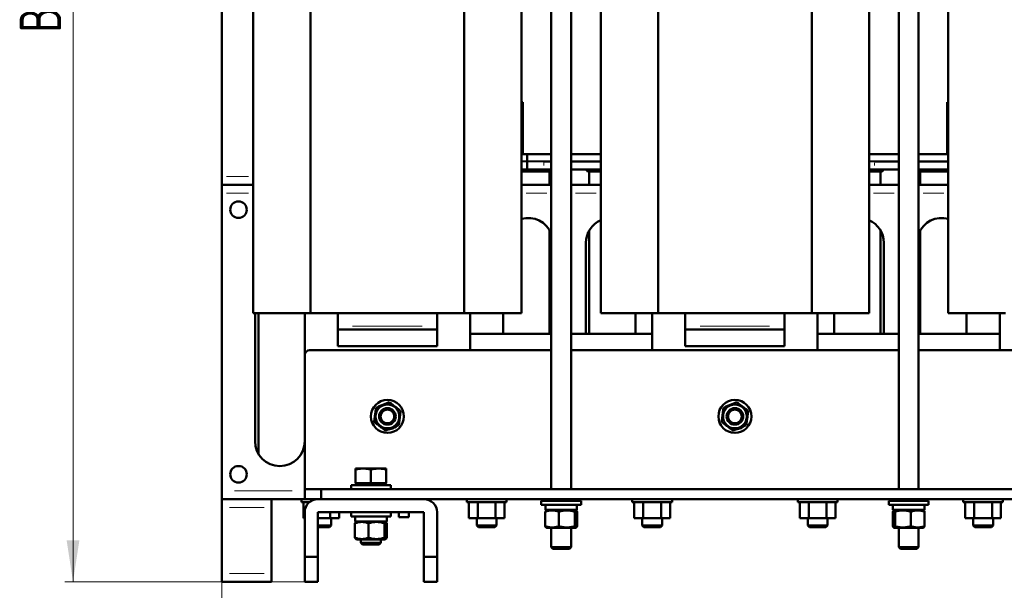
# Model space of a CAD drawing. Header units: millimetres. Extents: x 0 to 1498, y 0 to 2100.
# Tile 3 of 7: x 363 to 958, y 466 to 811. Entities that reach past the tile are written whole.
import ezdxf

# ---------------------------------------------------------------- set-up
doc = ezdxf.new("R2010")
doc.units = ezdxf.units.MM
doc.header["$LTSCALE"] = 5
doc.linetypes.add('SLD-Сплошная', pattern=[0])
doc.styles.add('SLDTEXTSTYLE0', font='TXT', dxfattribs={"width": 0.7})
doc.styles.add('SLDTEXTSTYLE1', font='TXT', dxfattribs={"width": 0.7, "bigfont": 'bigfont'})
doc.dimstyles.new('SLDDIMSTYLE0', dxfattribs={"dimtxt": 25, "dimasz": 25, "dimexe": 0, "dimexo": 0.0625, "dimgap": 6.25, "dimtad": 2, "dimdec": 1, "dimrnd": 1e-09, "dimzin": 12, "dimdsep": 46, "dimtxsty": 'SLDTEXTSTYLE0', "dimsah": 1, "dimcen": 0.09, "dimadec": 0, "dimazin": 3, "dimtfac": 1, "dimtdec": 3, "dimtofl": 0, "dimtmove": 0, "dimatfit": 3, "dimfxl": 1, "dimfrac": 2, "dimtolj": 1, "dimtzin": 12, "dimarcsym": 0})

# ---------------------------------------------------------------- blocks, each defined once
blk = doc.blocks.new('_D')
at = {"color": 7, "linetype": 'SLD-Сплошная', "lineweight": 0}
for p, q in [((1107.76, 732.47), (1107.76, 375.78)), ((484.78, 710.73), (484.78, 375.78)), ((484.78, 380.78), (1107.76, 380.78))]:
    blk.add_line(p, q, dxfattribs=at)
at = {"color": 7, "linetype": 'SLD-Сплошная', "lineweight": 18}
for points in [[(484.78, 380.78), (509.78, 376.94), (509.78, 384.63)], [(1107.76, 380.78), (1082.76, 384.63), (1082.76, 376.94)]]:
    blk.add_solid(points, dxfattribs=at)
at = {"color": 7, "linetype": 'SLD-Сплошная', "lineweight": 18, "insert": (786.5, 413.01), "char_height": 25, "attachment_point": 1, "style": 'SLDTEXTSTYLE1'}
blk.add_mtext('Ш', dxfattribs=at)
blk = doc.blocks.new('_D_1')
at = {"color": 7, "linetype": 'SLD-Сплошная', "lineweight": 0}
for p, q in [((659.73, 1150.78), (389.78, 1150.78)), ((394.78, 470.78), (394.78, 1150.78)), ((534.73, 470.78), (389.78, 470.78))]:
    blk.add_line(p, q, dxfattribs=at)
at = {"color": 7, "linetype": 'SLD-Сплошная', "lineweight": 18}
for points in [[(394.78, 1150.78), (390.94, 1125.78), (398.63, 1125.78)], [(394.78, 470.78), (398.63, 495.78), (390.94, 495.78)]]:
    blk.add_solid(points, dxfattribs=at)
at = {"color": 7, "linetype": 'SLD-Сплошная', "lineweight": 18, "insert": (362.56, 802.78), "char_height": 25, "attachment_point": 1, "rotation": 90, "style": 'SLDTEXTSTYLE1'}
blk.add_mtext('В', dxfattribs=at)

msp = doc.modelspace()

# ---------------------------------------------------------------- linework, layer by layer
at = {"color": 7, "linetype": 'SLD-Сплошная', "lineweight": 50}
for p, q in [((683.78, 1120.78), (683.78, 526.78)), ((695.78, 526.78), (695.78, 1120.78)), ((893.78, 1120.78), (893.78, 526.78)), ((905.78, 526.78), (905.78, 1120.78)), ((503.67, 1008.28), (503.67, 633.28)), ((538.38, 633.28), (538.38, 1008.28)), ((631.19, 1008.28), (631.19, 633.28)), ((665.9, 633.28), (665.9, 1008.28)), ((713.67, 1008.28), (713.67, 633.28)), ((748.38, 633.28), (748.38, 1008.28)), ((841.19, 1008.28), (841.19, 633.28)), ((875.9, 633.28), (875.9, 1008.28)), ((923.67, 1008.28), (923.67, 633.28)), ((484.78, 715.78), (484.78, 825.78)), ((665.9, 760.88), (666.53, 760.88)), ((666.53, 760.88), (666.53, 743.88)), ((923.03, 760.88), (923.67, 760.88)), ((923.03, 760.88), (923.03, 743.88)), ((666.53, 743.88), (665.9, 743.88)), ((666.53, 743.88), (666.53, 733.38)), ((923.67, 743.88), (923.03, 743.88)), ((923.03, 743.88), (923.03, 733.38)), ((666.53, 733.38), (665.9, 733.38)), ((666.53, 733.38), (666.53, 729.35)), ((923.67, 733.38), (923.03, 733.38)), ((923.03, 733.38), (923.03, 729.35)), ((683.78, 729.35), (665.9, 729.35)), ((669.23, 729.35), (665.9, 729.35)), ((669.23, 725.02), (669.23, 729.35)), ((713.67, 729.35), (695.78, 729.35)), ((893.78, 729.35), (875.9, 729.35)), ((923.67, 729.35), (905.78, 729.35)), ((679.24, 725.02), (665.9, 725.04)), ((665.9, 720.02), (669.23, 720.02)), ((669.23, 720.02), (669.23, 725.02)), ((669.23, 720.04), (679.24, 720.02)), ((669.23, 720.02), (679.23, 720.02)), ((683.78, 725.02), (679.23, 725.02)), ((679.23, 720.02), (683.78, 720.02)), ((713.67, 725.02), (695.78, 725.02)), ((695.78, 720.02), (713.67, 720.02)), ((705.28, 720.02), (705.28, 719.78)), ((879.24, 725.02), (875.9, 725.03)), ((875.9, 720.03), (879.24, 720.02)), ((875.9, 720.02), (879.23, 720.02)), ((893.78, 725.02), (879.23, 725.02)), ((879.23, 720.02), (893.78, 720.02)), ((884.28, 719.78), (884.28, 720.02)), ((923.67, 725.02), (905.78, 725.02)), ((905.78, 720.02), (923.67, 720.02)), ((484.78, 710.78), (484.78, 715.78)), ((665.78, 718.78), (683.28, 718.78)), ((682.78, 710.78), (682.78, 718.78)), ((706.28, 718.78), (713.67, 718.78)), ((706.78, 718.78), (706.78, 710.78)), ((875.9, 718.78), (883.28, 718.78)), ((882.78, 710.78), (882.78, 718.78)), ((906.28, 718.78), (923.78, 718.78)), ((906.78, 718.78), (906.78, 710.78)), ((484.78, 710.78), (503.67, 710.78)), ((484.78, 710.78), (484.78, 705.78)), ((683.78, 710.78), (665.9, 710.78)), ((713.67, 710.78), (695.78, 710.78)), ((893.78, 710.78), (875.9, 710.78)), ((923.67, 710.78), (905.78, 710.78)), ((484.78, 705.78), (484.78, 525.78)), ((682.78, 620.78), (682.78, 683.26)), ((706.78, 683.26), (706.78, 620.78)), ((882.78, 620.78), (882.78, 683.26)), ((906.78, 683.26), (906.78, 620.78)), ((704.78, 620.78), (704.78, 675.78)), ((884.78, 675.78), (884.78, 620.78)), ((503.67, 633.28), (538.38, 633.28)), ((504.78, 555.78), (504.78, 633.28)), ((506.78, 633.28), (506.78, 548.3)), ((534.78, 607.78), (534.78, 633.28)), ((538.38, 633.28), (631.19, 633.28)), ((554.78, 633.28), (554.78, 625.28)), ((614.78, 633.28), (614.78, 625.28)), ((631.19, 633.28), (665.9, 633.28)), ((634.78, 633.28), (634.78, 610.78)), ((654.78, 620.78), (654.78, 633.28)), ((713.67, 633.28), (748.38, 633.28)), ((734.78, 633.28), (734.78, 620.78)), ((744.78, 610.78), (744.78, 633.28)), ((748.38, 633.28), (841.19, 633.28)), ((764.78, 633.28), (764.78, 625.28)), ((824.78, 633.28), (824.78, 625.28)), ((841.19, 633.28), (875.9, 633.28)), ((844.78, 633.28), (844.78, 610.78)), ((854.78, 620.78), (854.78, 633.28)), ((923.67, 633.28), (958.38, 633.28)), ((934.78, 633.28), (934.78, 620.78)), ((954.78, 610.78), (954.78, 633.28)), ((554.78, 625.28), (554.78, 623.28)), ((614.78, 625.28), (614.78, 623.28)), ((764.78, 625.28), (764.78, 623.28)), ((824.78, 625.28), (824.78, 623.28)), ((614.78, 623.28), (554.78, 623.28)), ((554.78, 623.28), (554.78, 613.28)), ((614.78, 613.28), (614.78, 623.28)), ((683.78, 620.78), (634.78, 620.78)), ((744.78, 620.78), (695.78, 620.78)), ((824.78, 623.28), (764.78, 623.28)), ((764.78, 623.28), (764.78, 613.28)), ((824.78, 613.28), (824.78, 623.28)), ((893.78, 620.78), (844.78, 620.78)), ((954.78, 620.78), (905.78, 620.78)), ((614.78, 613.28), (554.78, 613.28)), ((824.78, 613.28), (764.78, 613.28)), ((534.78, 526.78), (534.78, 607.78)), ((537.78, 610.78), (683.78, 610.78)), ((695.78, 610.78), (893.78, 610.78)), ((905.78, 610.78), (1051.78, 610.78)), ((587.83, 563.43), (587.66, 563.85)), ((589.98, 564.75), (589.16, 564.13)), ((797.83, 563.43), (797.66, 563.85)), ((799.98, 564.75), (799.16, 564.13)), ((570.12, 539.25), (565.45, 539.25)), ((565.45, 530.49), (565.45, 538.72)), ((579.45, 539.25), (570.12, 539.25)), ((574.78, 530.49), (574.78, 538.72)), ((584.12, 539.25), (579.45, 539.25)), ((584.12, 538.72), (584.12, 530.49)), ((565.45, 530.49), (566.53, 529.29)), ((565.45, 530.49), (570.12, 530.49)), ((570.12, 530.49), (574.78, 530.49)), ((574.78, 530.49), (579.45, 530.49)), ((579.45, 530.49), (584.12, 530.49)), ((583.04, 529.29), (584.12, 530.49)), ((484.78, 525.78), (484.78, 520.78)), ((534.78, 520.78), (534.78, 526.78)), ((534.78, 526.78), (544.78, 526.78)), ((544.78, 520.78), (544.78, 526.78)), ((544.78, 526.78), (1044.78, 526.78)), ((562.78, 529.29), (562.78, 526.79)), ((562.78, 529.29), (586.78, 529.29)), ((562.78, 526.79), (586.78, 526.79)), ((568.78, 526.79), (568.78, 526.78)), ((580.78, 526.78), (580.78, 526.79)), ((586.78, 526.79), (586.78, 529.29)), ((484.78, 520.78), (514.78, 520.78)), ((484.78, 515.78), (484.78, 520.78)), ((534.78, 520.78), (484.78, 520.78)), ((514.78, 515.78), (514.78, 520.78)), ((532.78, 520.78), (532.78, 518.86)), ((542.69, 520.78), (532.78, 520.78)), ((537.58, 518.86), (532.78, 518.86)), ((533.98, 509.26), (533.98, 518.86)), ((542.78, 520.78), (534.78, 520.78)), ((538.78, 520.78), (538.78, 520.78)), ((542.78, 520.78), (606.78, 520.78)), ((982.78, 520.78), (606.78, 520.78)), ((632.78, 520.78), (632.78, 518.86)), ((656.78, 520.78), (632.78, 520.78)), ((656.78, 518.86), (632.78, 518.86)), ((633.98, 509.26), (633.98, 518.86)), ((638.78, 520.78), (638.78, 520.78)), ((639.38, 518.86), (639.38, 509.26)), ((650.18, 518.86), (650.18, 509.26)), ((650.78, 520.78), (650.78, 520.78)), ((655.58, 518.86), (655.58, 509.26)), ((656.78, 518.86), (656.78, 520.78)), ((677.78, 519.78), (677.78, 517.28)), ((701.78, 519.78), (677.78, 519.78)), ((683.78, 520.78), (683.78, 519.78)), ((695.78, 519.78), (695.78, 520.78)), ((701.78, 517.28), (701.78, 519.78)), ((732.78, 520.78), (732.78, 518.86)), ((756.78, 520.78), (732.78, 520.78)), ((756.78, 518.86), (732.78, 518.86)), ((733.98, 509.26), (733.98, 518.86)), ((738.78, 520.78), (738.78, 520.78)), ((739.38, 518.86), (739.38, 509.26)), ((750.18, 518.86), (750.18, 509.26)), ((750.78, 520.78), (750.78, 520.78)), ((755.58, 518.86), (755.58, 509.26)), ((756.78, 518.86), (756.78, 520.78)), ((832.78, 520.78), (832.78, 518.86)), ((856.78, 520.78), (832.78, 520.78)), ((856.78, 518.86), (832.78, 518.86)), ((833.98, 509.26), (833.98, 518.86)), ((838.78, 520.78), (838.78, 520.78)), ((839.38, 518.86), (839.38, 509.26)), ((850.18, 518.86), (850.18, 509.26)), ((850.78, 520.78), (850.78, 520.78)), ((855.58, 518.86), (855.58, 509.26)), ((856.78, 518.86), (856.78, 520.78)), ((887.78, 519.78), (887.78, 517.28)), ((887.78, 519.78), (911.78, 519.78)), ((893.78, 520.78), (893.78, 519.78)), ((905.78, 519.78), (905.78, 520.78)), ((911.78, 517.28), (911.78, 519.78)), ((932.78, 520.78), (932.78, 518.86)), ((956.78, 520.78), (932.78, 520.78)), ((956.78, 518.86), (932.78, 518.86)), ((933.98, 509.26), (933.98, 518.86)), ((938.78, 520.78), (938.78, 520.78)), ((939.38, 518.86), (939.38, 509.26)), ((950.18, 518.86), (950.18, 509.26)), ((950.78, 520.78), (950.78, 520.78)), ((955.58, 518.86), (955.58, 509.26)), ((956.78, 518.86), (956.78, 520.78)), ((484.78, 475.78), (484.78, 515.78)), ((514.78, 475.78), (514.78, 515.78)), ((534.78, 485.78), (534.78, 512.78)), ((542.78, 512.78), (542.78, 485.78)), ((606.78, 512.78), (542.78, 512.78)), ((550.18, 512.78), (550.18, 509.26)), ((555.58, 512.78), (555.58, 509.26)), ((562.78, 512.78), (562.78, 510.28)), ((586.78, 510.28), (586.78, 512.78)), ((591.78, 512.78), (591.78, 509.78)), ((597.78, 509.78), (597.78, 512.78)), ((606.78, 485.78), (606.78, 512.78)), ((614.78, 512.78), (614.78, 485.78)), ((677.78, 517.28), (701.78, 517.28)), ((680.18, 513.16), (680.18, 504.4)), ((680.23, 517.28), (680.23, 514.18)), ((680.23, 514.18), (699.33, 514.18)), ((680.71, 513.92), (680.68, 513.9)), ((681.16, 514.18), (680.71, 513.92)), ((688.43, 504.4), (688.43, 513.16)), ((698.03, 504.4), (698.03, 513.16)), ((698.86, 513.92), (698.41, 514.18)), ((699.33, 514.18), (699.33, 517.28)), ((699.38, 504.4), (699.38, 513.16)), ((887.78, 517.28), (911.78, 517.28)), ((890.18, 513.16), (890.18, 504.4)), ((890.23, 517.28), (890.23, 514.18)), ((890.23, 514.18), (909.33, 514.18)), ((891.16, 514.18), (890.71, 513.92)), ((891.54, 513.16), (891.54, 504.4)), ((901.14, 504.4), (901.14, 513.16)), ((908.86, 513.92), (908.41, 514.18)), ((908.88, 513.91), (908.86, 513.92)), ((909.33, 514.18), (909.33, 517.28)), ((909.38, 513.16), (909.38, 504.4)), ((533.98, 509.26), (534.78, 509.26)), ((542.78, 509.26), (550.18, 509.26)), ((550.18, 509.26), (555.58, 509.26)), ((550.78, 504.78), (550.78, 509.26)), ((562.78, 510.28), (586.78, 510.28)), ((565.18, 497.4), (565.18, 506.16)), ((565.23, 510.28), (565.23, 507.18)), ((565.23, 507.18), (584.33, 507.18)), ((566.16, 507.18), (565.69, 506.91)), ((573.43, 497.4), (573.43, 506.16)), ((583.03, 497.4), (583.03, 506.16)), ((583.88, 506.91), (583.41, 507.18)), ((584.33, 507.18), (584.33, 510.28)), ((584.38, 497.4), (584.38, 506.16)), ((591.78, 509.78), (597.78, 509.78)), ((633.98, 509.26), (639.38, 509.26)), ((638.78, 509.26), (638.78, 504.78)), ((639.38, 509.26), (650.18, 509.26)), ((650.18, 509.26), (655.58, 509.26)), ((650.78, 504.78), (650.78, 509.26)), ((733.98, 509.26), (739.38, 509.26)), ((738.78, 509.26), (738.78, 504.78)), ((739.38, 509.26), (750.18, 509.26)), ((750.18, 509.26), (755.58, 509.26)), ((750.78, 504.78), (750.78, 509.26)), ((833.98, 509.26), (839.38, 509.26)), ((838.78, 509.26), (838.78, 504.78)), ((839.38, 509.26), (850.18, 509.26)), ((850.18, 509.26), (855.58, 509.26)), ((850.78, 504.78), (850.78, 509.26)), ((933.98, 509.26), (939.38, 509.26)), ((938.78, 509.26), (938.78, 504.78)), ((939.38, 509.26), (950.18, 509.26)), ((950.18, 509.26), (955.58, 509.26)), ((950.78, 504.78), (950.78, 509.26)), ((542.78, 504.78), (550.78, 504.78)), ((542.78, 503.78), (549.78, 503.78)), ((549.78, 503.78), (550.78, 504.78)), ((638.78, 504.78), (639.78, 503.78)), ((638.78, 504.78), (650.78, 504.78)), ((639.78, 503.78), (649.78, 503.78)), ((649.78, 503.78), (650.78, 504.78)), ((680.68, 503.66), (681.16, 503.38)), ((681.16, 503.38), (689.78, 503.38)), ((683.78, 503.38), (683.78, 491.78)), ((689.78, 503.38), (698.41, 503.38)), ((695.78, 491.78), (695.78, 503.38)), ((698.41, 503.38), (698.89, 503.66)), ((738.78, 504.78), (739.78, 503.78)), ((738.78, 504.78), (750.78, 504.78)), ((739.78, 503.78), (749.78, 503.78)), ((749.78, 503.78), (750.78, 504.78)), ((838.78, 504.78), (839.78, 503.78)), ((838.78, 504.78), (850.78, 504.78)), ((839.78, 503.78), (849.78, 503.78)), ((849.78, 503.78), (850.78, 504.78)), ((890.69, 503.65), (891.16, 503.38)), ((891.16, 503.38), (899.78, 503.38)), ((893.78, 503.38), (893.78, 491.78)), ((899.78, 503.38), (908.41, 503.38)), ((905.78, 491.78), (905.78, 503.38)), ((908.41, 503.38), (908.88, 503.65)), ((908.88, 503.65), (908.89, 503.66)), ((938.78, 504.78), (939.78, 503.78)), ((938.78, 504.78), (950.78, 504.78)), ((939.78, 503.78), (949.78, 503.78)), ((949.78, 503.78), (950.78, 504.78)), ((565.68, 496.66), (566.16, 496.38)), ((566.16, 496.38), (574.78, 496.38)), ((568.78, 496.38), (568.78, 494.32)), ((568.78, 494.32), (569.82, 493.29)), ((568.78, 494.32), (574.78, 494.32)), ((574.78, 496.38), (583.41, 496.38)), ((574.78, 494.32), (580.78, 494.32)), ((579.75, 493.29), (580.78, 494.32)), ((580.78, 494.32), (580.78, 496.38)), ((583.41, 496.38), (583.89, 496.66)), ((569.82, 493.29), (579.75, 493.29)), ((683.78, 491.78), (684.78, 490.78)), ((683.78, 491.78), (695.78, 491.78)), ((684.78, 490.78), (694.78, 490.78)), ((694.78, 490.78), (695.78, 491.78)), ((893.78, 491.78), (894.78, 490.78)), ((893.78, 491.78), (905.78, 491.78)), ((894.78, 490.78), (899.78, 490.78)), ((899.78, 490.78), (904.78, 490.78)), ((904.78, 490.78), (905.78, 491.78)), ((542.78, 485.78), (534.78, 485.78)), ((534.78, 470.78), (534.78, 485.78)), ((542.78, 485.78), (542.78, 470.78)), ((606.78, 470.78), (606.78, 485.78)), ((614.78, 485.78), (606.78, 485.78)), ((614.78, 485.78), (614.78, 470.78)), ((484.78, 470.78), (484.78, 475.78)), ((484.78, 470.78), (514.78, 470.78)), ((514.78, 470.78), (514.78, 475.78)), ((534.78, 470.78), (542.78, 470.78)), ((606.78, 470.78), (614.78, 470.78))]:
    msp.add_line(p, q, dxfattribs=at)
at = {"color": 8, "linetype": 'SLD-Сплошная', "lineweight": 18}
for p, q in [((487.62, 715.78), (500.84, 715.78)), ((683.78, 719.78), (665.78, 719.78)), ((713.67, 719.78), (705.28, 719.78)), ((884.28, 719.78), (875.9, 719.78)), ((923.78, 719.78), (905.78, 719.78)), ((500.84, 705.78), (487.62, 705.78)), ((681.1, 705.78), (668.58, 705.78)), ((710.99, 705.78), (698.47, 705.78)), ((891.1, 705.78), (878.58, 705.78)), ((920.99, 705.78), (908.47, 705.78)), ((563.78, 625.28), (605.78, 625.28)), ((773.78, 625.28), (815.78, 625.28)), ((527.28, 525.78), (492.28, 525.78)), ((489.28, 515.78), (510.28, 515.78)), ((489.28, 475.78), (510.28, 475.78))]:
    msp.add_line(p, q, dxfattribs=at)
at = {"color": 7, "linetype": 'SLD-Сплошная', "lineweight": 50, "flags": 128}
for points in [[(587.83, 563.43), (586.23, 562.96), (585.59, 562.86)], [(797.83, 563.43), (796.23, 562.96), (795.59, 562.86)]]:
    msp.add_lwpolyline(points, dxfattribs=at)
at = {"color": 7, "linetype": 'SLD-Сплошная', "lineweight": 50}
for centre, radius in [((494.78, 695.78), 5), ((584.78, 570.78), 10), ((584.78, 570.78), 7.19), ((794.78, 570.78), 10), ((794.78, 570.78), 7.19), ((584.78, 570.78), 5), ((584.78, 570.78), 4.17), ((794.78, 570.78), 5), ((794.78, 570.78), 4.17), ((494.78, 535.78), 5)]:
    msp.add_circle(centre, radius, dxfattribs=at)
for centre, radius, start, end in [((683.28, 719.78), 1, 270, 300.00266), ((706.28, 719.78), 1, 180, 270), ((883.28, 719.78), 1, 270, 0), ((906.28, 719.78), 1, 239.99761, 270), ((669.78, 675.78), 15, 21.03904, 105.466), ((919.78, 675.78), 15, 74.53398, 158.96091), ((719.78, 675.78), 15, 113.57817, 180), ((869.78, 675.78), 15, 0, 66.42181), ((537.78, 607.78), 3, 90, 180), ((584.78, 570.78), 7.96, 292.52267, 303.32447), ((794.78, 570.78), 7.96, 292.52267, 303.32447), ((519.78, 555.78), 15, 180, 0), ((542.78, 512.78), 8, 90, 180), ((606.78, 512.78), 8, 0, 90)]:
    msp.add_arc(centre, radius, start, end, dxfattribs=at)
at = {"color": 8, "linetype": 'SLD-Сплошная', "lineweight": 18}
for points in [[(679.24, 724.88), (679.24, 724.86), (679.24, 724.8), (679.24, 724.32), (679.23, 723.51), (679.23, 722.85), (679.23, 722.52)], [(879.24, 724.88), (879.24, 724.86), (879.24, 724.8), (879.24, 724.32), (879.23, 723.51), (879.23, 722.85), (879.23, 722.52)]]:
    msp.add_open_spline(points, degree=3, knots=[0, 0, 0, 0, 0.071531, 0.381021, 0.69051, 1, 1, 1, 1], dxfattribs=at)
at = {"color": 7, "linetype": 'SLD-Сплошная', "lineweight": 50}
for points, knots in [([(585.91, 579.37), (585.26, 579.1), (584.6, 578.82), (583.27, 578.27), (582.6, 577.99), (581.58, 577.57), (581.24, 577.43), (580.56, 577.15), (580.23, 577.01), (579.22, 576.6), (578.57, 576.32), (577.91, 576.05)], [0, 0, 0, 0, 0.25, 0.25, 0.5, 0.5, 0.625, 0.625, 0.75, 0.75, 1, 1, 1, 1]), ([(592.78, 574.1), (592.22, 574.53), (591.66, 574.96), (590.52, 575.84), (589.94, 576.28), (589.06, 576.95), (588.77, 577.18), (588.19, 577.62), (587.9, 577.84), (587.04, 578.5), (586.47, 578.94), (585.91, 579.37)], [0, 0, 0, 0, 0.25, 0.25, 0.5, 0.5, 0.625, 0.625, 0.75, 0.75, 1, 1, 1, 1]), ([(795.91, 579.37), (795.26, 579.1), (794.6, 578.82), (793.27, 578.27), (792.6, 577.99), (791.58, 577.57), (791.24, 577.43), (790.56, 577.15), (790.23, 577.01), (789.22, 576.6), (788.57, 576.32), (787.91, 576.05)], [0, 0, 0, 0, 0.25, 0.25, 0.5, 0.5, 0.625, 0.625, 0.75, 0.75, 1, 1, 1, 1]), ([(802.78, 574.1), (802.22, 574.53), (801.66, 574.96), (800.52, 575.84), (799.94, 576.28), (799.06, 576.95), (798.77, 577.18), (798.19, 577.62), (797.9, 577.84), (797.04, 578.5), (796.47, 578.94), (795.91, 579.37)], [0, 0, 0, 0, 0.25, 0.25, 0.5, 0.5, 0.625, 0.625, 0.75, 0.75, 1, 1, 1, 1]), ([(577.91, 576.05), (577.82, 575.35), (577.73, 574.65), (577.54, 573.22), (577.45, 572.5), (577.3, 571.41), (577.25, 571.04), (577.16, 570.31), (577.11, 569.95), (576.97, 568.87), (576.88, 568.17), (576.78, 567.46)], [0, 0, 0, 0, 0.25, 0.25, 0.5, 0.5, 0.625, 0.625, 0.75, 0.75, 1, 1, 1, 1]), ([(591.66, 565.51), (591.75, 566.21), (591.84, 566.92), (592.03, 568.34), (592.12, 569.06), (592.27, 570.16), (592.31, 570.52), (592.41, 571.25), (592.46, 571.61), (592.6, 572.69), (592.69, 573.4), (592.78, 574.1)], [0, 0, 0, 0, 0.25, 0.25, 0.5, 0.5, 0.625, 0.625, 0.75, 0.75, 1, 1, 1, 1]), ([(787.91, 576.05), (787.82, 575.35), (787.73, 574.65), (787.54, 573.22), (787.45, 572.5), (787.3, 571.41), (787.25, 571.04), (787.16, 570.31), (787.11, 569.95), (786.97, 568.87), (786.88, 568.17), (786.78, 567.46)], [0, 0, 0, 0, 0.25, 0.25, 0.5, 0.5, 0.625, 0.625, 0.75, 0.75, 1, 1, 1, 1]), ([(801.66, 565.51), (801.75, 566.21), (801.84, 566.92), (802.03, 568.34), (802.12, 569.06), (802.27, 570.16), (802.31, 570.52), (802.41, 571.25), (802.46, 571.61), (802.6, 572.69), (802.69, 573.4), (802.78, 574.1)], [0, 0, 0, 0, 0.25, 0.25, 0.5, 0.5, 0.625, 0.625, 0.75, 0.75, 1, 1, 1, 1]), ([(576.78, 567.46), (577.35, 567.03), (577.91, 566.6), (579.05, 565.73), (579.63, 565.28), (580.51, 564.61), (580.8, 564.39), (581.38, 563.94), (581.67, 563.72), (582.53, 563.06), (583.1, 562.63), (583.66, 562.19)], [0, 0, 0, 0, 0.25, 0.25, 0.5, 0.5, 0.625, 0.625, 0.75, 0.75, 1, 1, 1, 1]), ([(583.66, 562.19), (584.31, 562.47), (584.97, 562.74), (586.3, 563.29), (586.97, 563.57), (587.99, 563.99), (588.33, 564.13), (589.01, 564.41), (589.34, 564.55), (590.34, 564.97), (591, 565.24), (591.66, 565.51)], [0, 0, 0, 0, 0.25, 0.25, 0.5, 0.5, 0.625, 0.625, 0.75, 0.75, 1, 1, 1, 1]), ([(786.78, 567.46), (787.35, 567.03), (787.91, 566.6), (789.05, 565.73), (789.63, 565.28), (790.51, 564.61), (790.8, 564.39), (791.38, 563.94), (791.67, 563.72), (792.53, 563.06), (793.1, 562.63), (793.66, 562.19)], [0, 0, 0, 0, 0.25, 0.25, 0.5, 0.5, 0.625, 0.625, 0.75, 0.75, 1, 1, 1, 1]), ([(793.66, 562.19), (794.31, 562.47), (794.97, 562.74), (796.3, 563.29), (796.97, 563.57), (797.99, 563.99), (798.33, 564.13), (799.01, 564.41), (799.34, 564.55), (800.34, 564.97), (801, 565.24), (801.66, 565.51)], [0, 0, 0, 0, 0.25, 0.25, 0.5, 0.5, 0.625, 0.625, 0.75, 0.75, 1, 1, 1, 1]), ([(565.45, 538.72), (566.22, 538.88), (566.99, 539.01), (568.55, 539.2), (569.33, 539.25), (570.12, 539.25)], [0, 0, 0, 0, 0.5, 0.5, 1, 1, 1, 1]), ([(565.45, 539.25), (565.45, 539.25), (565.45, 539.2), (565.45, 539.01), (565.45, 538.88), (565.45, 538.72)], [0, 0, 0, 0, 0.5, 0.5, 1, 1, 1, 1]), ([(570.12, 539.25), (570.9, 539.25), (571.68, 539.2), (573.24, 539.01), (574.01, 538.88), (574.78, 538.72)], [0, 0, 0, 0, 0.5, 0.5, 1, 1, 1, 1]), ([(574.78, 538.72), (575.56, 538.88), (576.33, 539.01), (577.89, 539.2), (578.67, 539.25), (579.45, 539.25)], [0, 0, 0, 0, 0.5, 0.5, 1, 1, 1, 1]), ([(579.45, 539.25), (580.24, 539.25), (581.02, 539.2), (582.57, 539.01), (583.35, 538.88), (584.12, 538.72)], [0, 0, 0, 0, 0.5, 0.5, 1, 1, 1, 1]), ([(584.12, 538.72), (584.12, 538.88), (584.12, 539.01), (584.12, 539.2), (584.12, 539.25), (584.12, 539.25)], [0, 0, 0, 0, 0.5, 0.5, 1, 1, 1, 1]), ([(680.18, 513.16), (680.86, 513.41), (681.54, 513.61), (682.91, 513.89), (683.6, 513.96), (684.65, 513.97), (685, 513.95), (685.7, 513.87), (686.05, 513.82), (687.08, 513.61), (687.76, 513.41), (688.43, 513.16)], [0, 0, 0, 0, 0.25, 0.25, 0.5, 0.5, 0.625, 0.625, 0.75, 0.75, 1, 1, 1, 1]), ([(688.43, 513.16), (689.22, 513.41), (690.01, 513.61), (691.6, 513.89), (692.41, 513.96), (693.63, 513.97), (694.04, 513.95), (694.85, 513.87), (695.25, 513.82), (696.46, 513.61), (697.25, 513.41), (698.03, 513.16)], [0, 0, 0, 0, 0.25, 0.25, 0.5, 0.5, 0.625, 0.625, 0.75, 0.75, 1, 1, 1, 1]), ([(698.03, 513.16), (698.14, 513.41), (698.25, 513.61), (698.48, 513.89), (698.59, 513.96), (698.76, 513.97), (698.82, 513.95), (698.94, 513.87), (698.99, 513.82), (699.16, 513.61), (699.27, 513.41), (699.38, 513.16)], [0, 0, 0, 0, 0.25, 0.25, 0.5, 0.5, 0.625, 0.625, 0.75, 0.75, 1, 1, 1, 1]), ([(890.18, 513.16), (890.29, 513.41), (890.41, 513.61), (890.63, 513.89), (890.75, 513.97), (890.98, 513.96), (891.09, 513.89), (891.31, 513.61), (891.43, 513.41), (891.54, 513.16)], [0, 0, 0, 0, 0.25, 0.25, 0.5, 0.5, 0.75, 0.75, 1, 1, 1, 1]), ([(891.54, 513.16), (892.32, 513.41), (893.11, 513.61), (894.71, 513.89), (895.51, 513.96), (896.74, 513.97), (897.15, 513.95), (897.96, 513.87), (898.36, 513.82), (899.56, 513.61), (900.35, 513.41), (901.14, 513.16)], [0, 0, 0, 0, 0.25, 0.25, 0.5, 0.5, 0.625, 0.625, 0.75, 0.75, 1, 1, 1, 1]), ([(901.14, 513.16), (901.81, 513.41), (902.49, 513.61), (903.86, 513.89), (904.55, 513.96), (905.6, 513.97), (905.96, 513.95), (906.65, 513.87), (907, 513.82), (908.03, 513.61), (908.71, 513.41), (909.38, 513.16)], [0, 0, 0, 0, 0.25, 0.25, 0.5, 0.5, 0.625, 0.625, 0.75, 0.75, 1, 1, 1, 1]), ([(565.18, 506.16), (565.86, 506.41), (566.54, 506.61), (567.91, 506.89), (568.6, 506.96), (569.65, 506.97), (570, 506.95), (570.7, 506.87), (571.05, 506.82), (572.08, 506.61), (572.76, 506.41), (573.43, 506.16)], [0, 0, 0, 0, 0.25, 0.25, 0.5, 0.5, 0.625, 0.625, 0.75, 0.75, 1, 1, 1, 1]), ([(565.71, 506.88), (565.64, 506.84), (565.46, 506.74), (565.29, 506.38), (565.18, 506.16)], [0, 0, 0, 0, 0.394844, 1, 1, 1, 1]), ([(573.43, 506.16), (574.22, 506.41), (575.01, 506.61), (576.61, 506.89), (577.41, 506.96), (578.63, 506.97), (579.03, 506.95), (579.84, 506.87), (580.25, 506.82), (581.46, 506.61), (582.25, 506.41), (583.03, 506.16)], [0, 0, 0, 0, 0.25, 0.25, 0.5, 0.5, 0.625, 0.625, 0.75, 0.75, 1, 1, 1, 1]), ([(583.03, 506.16), (583.14, 506.41), (583.25, 506.61), (583.48, 506.89), (583.59, 506.96), (583.76, 506.97), (583.82, 506.95), (583.94, 506.87), (583.99, 506.82), (584.16, 506.61), (584.27, 506.41), (584.38, 506.16)], [0, 0, 0, 0, 0.25, 0.25, 0.5, 0.5, 0.625, 0.625, 0.75, 0.75, 1, 1, 1, 1]), ([(688.43, 504.4), (687.76, 504.16), (687.08, 503.96), (685.71, 503.68), (685.02, 503.6), (683.97, 503.6), (683.61, 503.62), (682.92, 503.69), (682.57, 503.74), (681.54, 503.95), (680.86, 504.16), (680.18, 504.4)], [0, 0, 0, 0, 0.25, 0.25, 0.5, 0.5, 0.625, 0.625, 0.75, 0.75, 1, 1, 1, 1]), ([(680.18, 504.4), (680.3, 504.15), (680.47, 503.78), (680.65, 503.72), (680.71, 503.71)], [0, 0, 0, 0, 0.682894, 1, 1, 1, 1]), ([(698.03, 504.4), (697.25, 504.16), (696.46, 503.96), (694.87, 503.68), (694.06, 503.6), (692.84, 503.6), (692.43, 503.62), (691.62, 503.69), (691.22, 503.74), (690.01, 503.95), (689.22, 504.16), (688.43, 504.4)], [0, 0, 0, 0, 0.25, 0.25, 0.5, 0.5, 0.625, 0.625, 0.75, 0.75, 1, 1, 1, 1]), ([(699.38, 504.4), (699.27, 504.16), (699.16, 503.96), (698.94, 503.68), (698.82, 503.6), (698.65, 503.6), (698.59, 503.62), (698.48, 503.69), (698.42, 503.74), (698.25, 503.95), (698.14, 504.16), (698.03, 504.4)], [0, 0, 0, 0, 0.25, 0.25, 0.5, 0.5, 0.625, 0.625, 0.75, 0.75, 1, 1, 1, 1]), ([(891.54, 504.4), (891.43, 504.16), (891.32, 503.96), (891.09, 503.68), (890.98, 503.6), (890.8, 503.6), (890.75, 503.62), (890.63, 503.69), (890.58, 503.74), (890.41, 503.95), (890.3, 504.16), (890.18, 504.4)], [0, 0, 0, 0, 0.25, 0.25, 0.5, 0.5, 0.625, 0.625, 0.75, 0.75, 1, 1, 1, 1]), ([(901.14, 504.4), (900.35, 504.16), (899.56, 503.95), (897.96, 503.67), (897.15, 503.6), (895.94, 503.6), (895.54, 503.62), (894.72, 503.69), (894.32, 503.74), (893.11, 503.95), (892.32, 504.16), (891.54, 504.4)], [0, 0, 0, 0, 0.25, 0.25, 0.5, 0.5, 0.625, 0.625, 0.75, 0.75, 1, 1, 1, 1]), ([(909.38, 504.4), (908.71, 504.16), (908.03, 503.96), (906.66, 503.68), (905.97, 503.6), (904.92, 503.6), (904.57, 503.62), (903.87, 503.69), (903.52, 503.74), (902.49, 503.95), (901.81, 504.16), (901.14, 504.4)], [0, 0, 0, 0, 0.25, 0.25, 0.5, 0.5, 0.625, 0.625, 0.75, 0.75, 1, 1, 1, 1]), ([(908.86, 503.68), (908.93, 503.72), (909.11, 503.82), (909.28, 504.18), (909.38, 504.4)], [0, 0, 0, 0, 0.394844, 1, 1, 1, 1]), ([(573.43, 497.4), (572.76, 497.16), (572.08, 496.96), (570.71, 496.68), (570.02, 496.6), (568.97, 496.6), (568.61, 496.62), (567.92, 496.69), (567.57, 496.74), (566.54, 496.95), (565.86, 497.16), (565.18, 497.4)], [0, 0, 0, 0, 0.25, 0.25, 0.5, 0.5, 0.625, 0.625, 0.75, 0.75, 1, 1, 1, 1]), ([(565.18, 497.4), (565.3, 497.15), (565.47, 496.78), (565.65, 496.72), (565.71, 496.71)], [0, 0, 0, 0, 0.682894, 1, 1, 1, 1]), ([(583.03, 497.4), (582.25, 497.16), (581.46, 496.96), (579.87, 496.68), (579.06, 496.6), (577.84, 496.6), (577.43, 496.62), (576.62, 496.69), (576.22, 496.74), (575.01, 496.95), (574.22, 497.16), (573.43, 497.4)], [0, 0, 0, 0, 0.25, 0.25, 0.5, 0.5, 0.625, 0.625, 0.75, 0.75, 1, 1, 1, 1]), ([(584.38, 497.4), (584.27, 497.16), (584.16, 496.96), (583.94, 496.68), (583.82, 496.6), (583.65, 496.6), (583.59, 496.62), (583.48, 496.69), (583.42, 496.74), (583.25, 496.95), (583.14, 497.16), (583.03, 497.4)], [0, 0, 0, 0, 0.25, 0.25, 0.5, 0.5, 0.625, 0.625, 0.75, 0.75, 1, 1, 1, 1])]:
    msp.add_open_spline(points, degree=3, knots=knots, dxfattribs=at)
for points in [[(680.71, 513.92), (680.53, 513.82), (680.36, 513.54), (680.18, 513.16)], [(909.38, 513.16), (909.21, 513.54), (909.04, 513.82), (908.86, 513.92)]]:
    msp.add_open_spline(points, degree=3, dxfattribs=at)

# ---------------------------------------------------------------- dimensions: what is measured, and where the dimension line sits
at = {"color": 7, "linetype": 'SLD-Сплошная', "lineweight": 18}
dim = msp.add_linear_dim(base=(394.78, 1150.78), p1=(534.78, 470.78), p2=(659.78, 1150.78), angle=90, text='В', dimstyle='SLDDIMSTYLE0', dxfattribs=at)
dim.commit()
dim.dimension.update_dxf_attribs({"geometry": '_D_1', "text_midpoint": (394.78, 810.78), "dimtype": 160})
dim = msp.add_linear_dim(base=(1107.76, 380.78), p1=(484.78, 710.78), p2=(1107.76, 732.52), text='Ш', dimstyle='SLDDIMSTYLE0', dxfattribs=at)
dim.commit()
dim.dimension.update_dxf_attribs({"geometry": '_D', "text_midpoint": (796.27, 380.78), "dimtype": 160})

doc.saveas('drawing.dxf')
